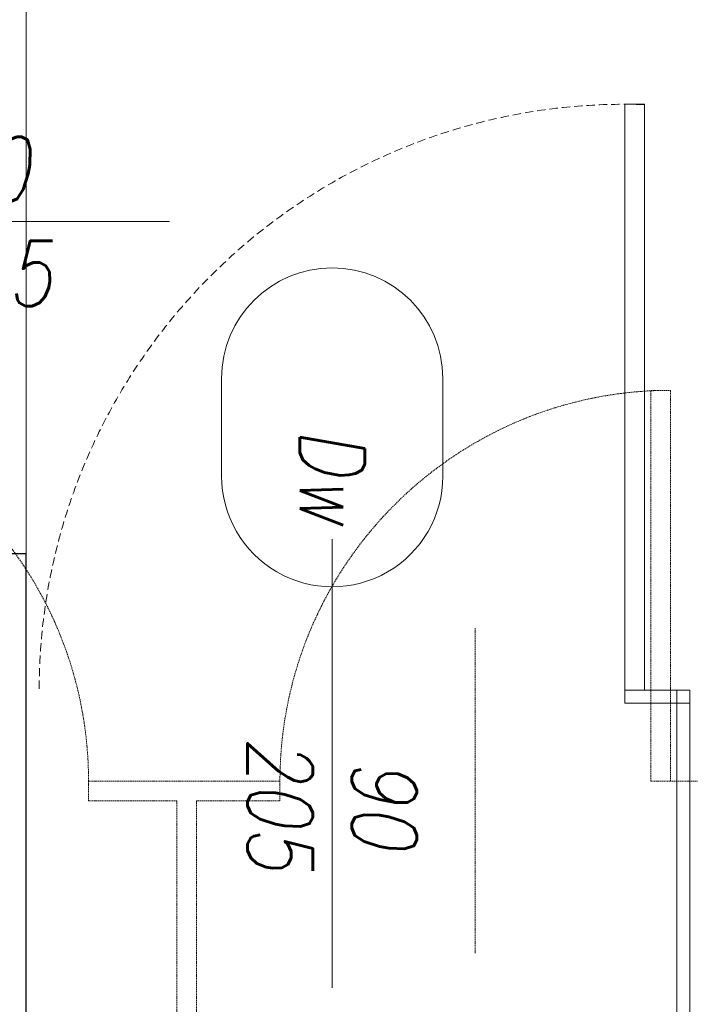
# Model space of a CAD drawing. Header units: millimetres. Extents: x -1893473 to 1546619, y -568027 to 942944.
# Tile 142 of 256: x 161417 to 162447, y -463727 to -462214. Entities that reach past the tile are written whole.
import ezdxf
from ezdxf.enums import TextEntityAlignment as Align

# ---------------------------------------------------------------- set-up
doc = ezdxf.new("R2010")
doc.units = ezdxf.units.MM
doc.header["$LTSCALE"] = 0.2
doc.linetypes.add('HIDDEN', pattern=[9.525, 6.35, -3.175])
doc.linetypes.add('HIDDEN2', pattern=[4.7625, 3.175, -1.5875])
doc.layers.get('0').update_dxf_attribs({"lineweight": 0})
for name, color, linetype, lineweight in [('!! 0_Opis_pom', 9, 'Continuous', 13), ('!! 1_OPIS POM NOWE', 140, 'Continuous', 5), ('!! 2 ZABUDOWA GK-MDF', 54, 'Continuous', 13), ('!! 2_Drzwi - nowe remont', 33, 'Continuous', 9), ('!! 2_drzwi opis', 151, 'Continuous', 9), ('!! 2_proj ściany remont', 63, 'Continuous', 30), ('P-Opis nadproża', 150, 'Continuous', 9)]:
    doc.layers.add(name, color=color, linetype=linetype, lineweight=lineweight)
doc.layers.add('!! 2_WYBURZENIA DO REMONTU', color=7, linetype='Continuous', lineweight=0, true_color=0x4d4d4d, plot=False)
doc.layers.add('Powierzchnia', color=140, linetype='Continuous', lineweight=5, plot=False)
doc.styles.add('50', font='ROMANS.shx', dxfattribs={"width": 0.8, "height": 10})
doc.styles.add('ARCHETYP', font='romans.shx', dxfattribs={"height": 15})
doc.styles.add('ARIAL', font='tahoma.ttf')

# ---------------------------------------------------------------- blocks, each defined once
blk = doc.blocks.new('drzwi giszet')
blk.add_lwpolyline([(68617.39, -194499.27), (68617.39, -194409.27), (68620.39, -194409.27), (68620.39, -194499.27)], close=True)
blk.add_lwpolyline([(68572.43, -194476.09), (68572.43, -194526.09)])
at = {"linetype": 'HIDDEN'}
blk.add_arc((68617.39, -194499.27), 90, 88.0898, 180, dxfattribs=at)
blk = doc.blocks.new('drzwi 90- sc 12')
blk.add_lwpolyline([(-13665.27, 20284.96), (-13665.27, 20325.83)])
at = {"lineweight": 30}
blk.add_lwpolyline([(-13716.27, 20308.92), (-13716.27, 20296.92)], dxfattribs=at)
blk = doc.blocks.new('1_ok-opis')
blk.add_line((0, 111.61), (0, 50))
for points in [[(-17, 128.61), (-17, 143.61)], [(17, 128.61), (17, 143.61)]]:
    blk.add_lwpolyline(points)
for centre, start, end in [((0, 143.61), 0, 180), ((0, 128.61), 180, 0)]:
    blk.add_arc(centre, 17, start, end)
at = {"style": 'ARCHETYP'}
for tag, height, rotation, p in [('NR', 12, 90, (0, 136.9)), ('NR', 12, 270, (0, 136.9)), ('SZEROKOŚĆ', 10, 90, (-8, 78.29)), ('SZEROKOŚĆ', 10, 270, (8, 78.29)), ('WYSOKOŚĆ', 10, 270, (-8, 78.29)), ('WYSOKOŚĆ', 10, 90, (8, 78.29))]:
    blk.add_attdef(tag, text='', height=height, rotation=rotation, dxfattribs=at).set_placement(p, align=Align.MIDDLE)
blk = doc.blocks.new('A$C2EB40A8D')
at = {"layer": '!! 2 ZABUDOWA GK-MDF'}
for points in [[(-1321.12989, 31157.51397), (-1221.12989, 31157.51397)], [(-1321.12989, 31157.51397), (-1321.12989, 31137.51397)], [(-1241.12989, 29657.51397), (-1241.12989, 31157.51397)], [(-1221.12989, 29657.51397), (-1221.12989, 31157.51397)], [(-1321.12989, 31137.51397), (-1221.12989, 31137.51397)]]:
    blk.add_lwpolyline(points, dxfattribs=at)
at = {"layer": '!! 2_proj ściany remont'}
for points in [[(-2361.12989, 31367.51397), (-2241.12989, 31367.51397)], [(-2241.12989, 29657.51397), (-2241.12989, 31367.51397)]]:
    blk.add_lwpolyline(points, dxfattribs=at)
at = {"layer": '!! 2_WYBURZENIA DO REMONTU', "linetype": 'HIDDEN2', "ltscale": 3}
for p, q in [((-2145.29656, 31017.51397), (-2145.29656, 30987.51397)), ((-1851.12989, 31017.51397), (-1851.12989, 30987.51397))]:
    blk.add_line(p, q, dxfattribs=at)
blk.add_lwpolyline([(-1281.12989, 31017.51397), (-1281.12989, 31617.51397), (-1251.12989, 31617.51397), (-1251.12989, 31017.51397)], close=True, dxfattribs=at)
for points in [[(-1551.12989, 31252.51397), (-1551.12989, 30752.51397)], [(-2145.29656, 31017.51397), (-1851.12989, 31017.51397)], [(-1251.12989, 31017.51397), (-956.96322, 31017.51397)], [(-2145.29656, 30987.51397), (-2009.46322, 30987.51397)], [(-2009.46322, 30987.51397), (-2009.46322, 29657.51397)], [(-1979.46322, 30987.51397), (-1851.12989, 30987.51397)], [(-1979.46322, 30987.51397), (-1979.46322, 29657.51397)]]:
    blk.add_lwpolyline(points, dxfattribs=at)
for centre, start, end in [((-2746.32248, 31017.08902), 0.03039592, 87.78022289), ((-1250.10397, 31017.08902), 92.21977711, 179.96960408)]:
    blk.add_arc(centre, 601.02604, start, end, dxfattribs=at)
at = {"layer": 'Powierzchnia'}
blk.add_lwpolyline([(-2241.12989, 32552.91225), (-2241.12989, 29872.91225), (-221.12989, 29872.91225), (-221.12989, 31032.91225), (38.87011, 31032.91225), (38.87011, 32342.91225), (-171.12989, 32342.91225), (-171.12989, 32552.91225)], close=True, dxfattribs=at)
at = {"layer": '!! 2_Drzwi - nowe remont', "xscale": 10, "yscale": 10, "zscale": 10, "rotation": 90.00000000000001}
blk.add_blockref('drzwi 90- sc 12', (200728.11351, 168530.21101), dxfattribs=at)
at = {"layer": '!! 2_Drzwi - nowe remont', "xscale": 10, "yscale": 10, "zscale": 10}
blk.add_blockref('drzwi giszet', (-687495.02627, 1976150.16873), dxfattribs=at)
at = {"layer": '!! 2_drzwi opis'}
ref = blk.add_blockref('1_ok-opis', (-1521.02214, 31877.51442), dxfattribs=dict(at, xscale=10, yscale=10, zscale=10, rotation=90.0000036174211))
ref.add_attrib('WYSOKOŚĆ', '90', dxfattribs={"layer": '0', "height": 100, "rotation": 0.00000362, "style": '50', "oblique": 10, "width": 0.8}).set_placement((-2303.93068, 31957.51437), align=Align.MIDDLE)
ref.add_attrib('SZEROKOŚĆ', '205', dxfattribs={"layer": '0', "height": 100, "rotation": 0.00000362, "style": '50', "oblique": 10, "width": 0.8}).set_placement((-2303.93067, 31797.51437), align=Align.MIDDLE)
ref = blk.add_blockref('1_ok-opis', (-1770.7605, 30200.18669), dxfattribs=dict(at, xscale=10, yscale=10, zscale=10, rotation=3.617421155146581e-06))
ref.add_attrib('WYSOKOŚĆ', '90', dxfattribs={"layer": '0', "height": 100, "rotation": 270.00000362, "style": '50', "oblique": 10, "width": 0.8}).set_placement((-1690.76055, 30983.09522), align=Align.MIDDLE)
ref.add_attrib('SZEROKOŚĆ', '205', dxfattribs={"layer": '0', "height": 100, "rotation": 270.00000362, "style": '50', "oblique": 10, "width": 0.8}).set_placement((-1850.76055, 30983.09521), align=Align.MIDDLE)
ref.add_attrib('NR', 'Dw', dxfattribs={"layer": '0', "height": 100, "rotation": 270.00000362, "style": '50', "oblique": 10, "width": 0.8}).set_placement((-1770.76058, 31486.29913), align=Align.MIDDLE)
at = {"layer": '!! 0_Opis_pom', "ltscale": 0.7, "style": 'ARIAL'}
for tag, p in [('B1,21', (-891.77727, 31796.97458)), ('A1,16', (-13651.31084, 31587.95236)), ('B1,19', (-5798.61305, 31587.22944)), ('B1/17', (-9701.43347, 31565.05244)), ('1,23', (10805.41388, 31565.05244)), ('1,22', (4526.58954, 31507.65132)), ('A1,1', (-16866.13618, 31459.3792)), ('B1,18', (-7791.62894, 31330.08444)), ('B1,20', (-2961.4347, 31167.05787)), ('A1,6', (-19287.17717, 30923.71998)), ('B1,1', (14135.63445, 30913.92963)), ('B1,3', (17346.74696, 30023.81022)), ('B1,4', (29817.71501, 29157.67457)), ('A1,5', (-23454.5385, 28820.77901)), ('A1,2', (-17502.57721, 28602.57524)), ('B1,2D', (2616.16402, 28559.52261)), ('A1,15', (-13651.31084, 28261.46046)), ('B1,4', (29883.58177, 28158.35876)), ('B1,2B', (18801.54781, 27650.12382)), ('B1,2A', (13086.7373, 27376.04393)), ('A1,3', (-16846.27912, 25980.40356)), ('B1,8', (9089.53994, 25356.27639)), ('B1,6', (31915.87888, 23754.79829)), ('A1,4', (-24010.17576, 23559.17399)), ('B1,14', (-11621.32288, 23261.44183)), ('B1,13', (-3080.55208, 22924.09997)), ('B1,5', (29245.49088, 22896.69268)), ('B1,10', (3982.60923, 22874.21277)), ('B1,9', (5634.43488, 22623.92098)), ('B1,2C', (13327.26639, 22378.5328)), ('B1,7', (16398.41175, 22348.28836)), ('B1,11', (5553.20442, 20939.83877)), ('B1,12', (3693.27174, 20628.72148)), ('C1,3', (5969.08376, 16336.01084)), ('C1,2', (11955.93711, 11671.55655)), ('C1,1', (15659.17205, 11415.94196)), ('C1,4', (5140.00888, 9205.5831)), ('C1,5', (5680.4486, 6154.54995)), ('C1,10', (16327.05085, 6080.66085)), ('C1,9', (16526.57171, 3173.45283)), ('C1,6', (6367.37903, 2771.84181)), ('D0,18', (-1981.87701, -110.73158)), ('D0,7', (-13531.42299, -1159.67649)), ('C1,7', (7275.77161, -1303.00991)), ('D0,17', (2064.87671, -1345.69113)), ('D0,3', (-9324.21674, -1442.63631)), ('D0,6', (-17529.61851, -1957.37463)), ('D0,10', (-21369.4432, -2140.60378)), ('D,09', (-12990.08379, -2746.32902)), ('D0,2', (-5516.19514, -3101.87722)), ('D0,16', (2266.73061, -3284.15369)), ('D0,8', (-14357.79539, -3567.69719)), ('D0,5', (-10461.54478, -3629.26575)), ('D0,4', (-8396.53404, -4353.7937)), ('D0,15', (1974.41895, -5205.84774)), ('D0,1', (-5633.49598, -5662.48534)), ('D0,11', (-23334.09291, -6045.78706)), ('D0,12', (-22436.85763, -9302.9678)), ('D0,13', (-22436.85763, -11581.16526)), ('D0,14', (-13645.94445, -11884.57769))]:
    blk.add_attdef(tag, text='', height=119.68, dxfattribs=at).set_placement(p, align=Align.MIDDLE_CENTER)
at = {"layer": '!! 1_OPIS POM NOWE', "style": 'ARIAL'}
for tag, p in [('C1.7A', (7769.3756, 685.765)), ('C1.7C', (7655.80151, -2045.04756)), ('C1.8B', (10935.93068, -2107.41983)), ('C1.8A', (13897.39715, -2120.69016)), ('C1.7B', (8274.43201, -3270.18959)), ('E1.2', (16701.02923, -5331.07351)), ('E1.5E', (21974.23379, -5463.99012)), ('E1.5D', (24989.27391, -5785.36474)), ('E1.1', (8357.81567, -5851.01076)), ('E1.5C', (25222.53959, -6394.64172)), ('E1.5B', (27694.70831, -7009.86571)), ('E1.6', (5279.46063, -8141.28746)), ('E1.5A', (25547.9555, -8495.18994)), ('E1.5G', (23977.19473, -9792.46695)), ('E1.5F', (22414.7084, -9822.66389)), ('E1,4', (13935.69867, -10458.20073)), ('E1.5L', (28030.8296, -11267.7725)), ('E1.3', (5639.18862, -11994.01941)), ('E1.5H', (23988.49716, -12231.38049)), ('E1.5K', (27714.73934, -12977.98364)), ('E1.5I', (22290.68736, -13989.9049)), ('E1.5J', (27095.71534, -16088.17469))]:
    blk.add_attdef(tag, text='', height=119.68, dxfattribs=at).set_placement(p, align=Align.MIDDLE_CENTER)

msp = doc.modelspace()

# ---------------------------------------------------------------- block references
at = {"layer": 'P-Opis nadproża', "color": 4}
msp.add_blockref('A$C2EB40A8D', (163667.94092, -494401.63474), dxfattribs=at)

doc.saveas('drawing.dxf')
